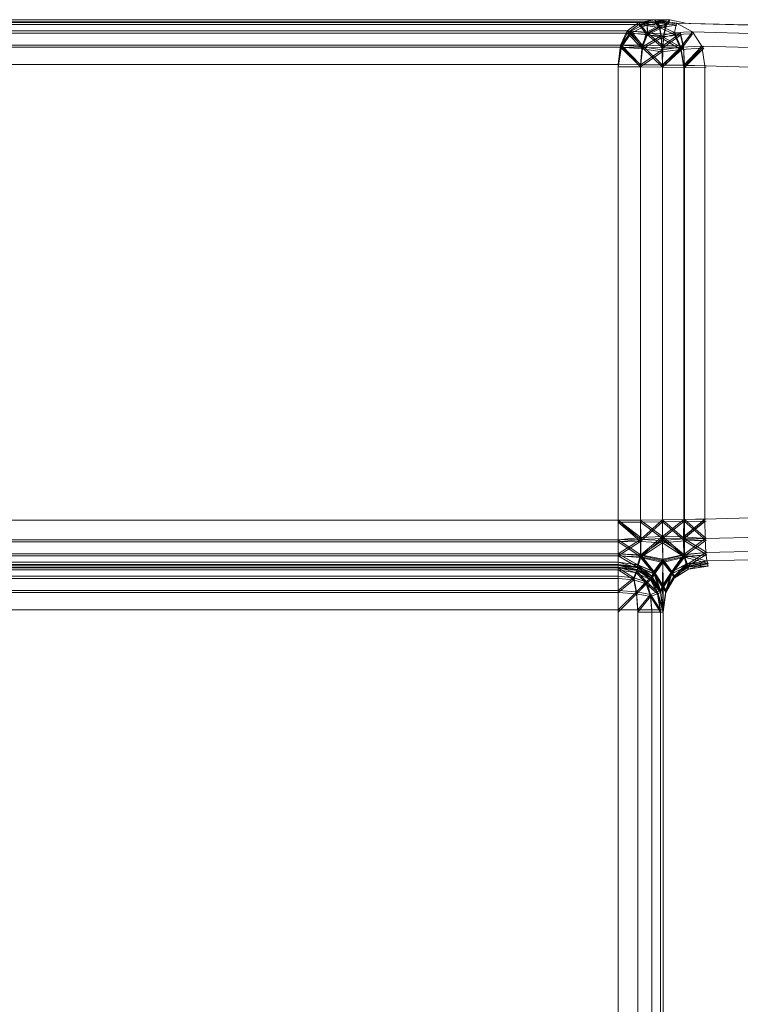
# Model space of a CAD drawing. Header units: millimetres. Extents: x 1 to 3476, y -521 to 159.
# Tile 64 of 130: x 1992 to 2002, y 146 to 159. Entities that reach past the tile are written whole.
import ezdxf

# ---------------------------------------------------------------- set-up
doc = ezdxf.new("R2010")
doc.units = ezdxf.units.MM
doc.layers.add('VG491211CA_dwg', color=8, linetype='Continuous', lineweight=9)

# ---------------------------------------------------------------- blocks, each defined once
blk = doc.blocks.new('VG491211CA_dwg-300031-Zachód')
at = {"color": 18, "lineweight": 9}
for p, q in [((25.42, 158.89), (43.129, 158.889)), ((42.928, 158.89), (25.42, 158.89)), ((25.42, 158.89), (42.929, 158.89)), ((43.129, 158.889), (25.42, 158.89)), ((42.928, 158.863), (25.42, 158.862)), ((25.42, 158.862), (42.929, 158.863)), ((25.42, 158.862), (43.129, 158.861)), ((43.129, 158.862), (25.42, 158.862)), ((42.715, 158.853), (25.42, 158.852)), ((25.42, 158.852), (42.716, 158.853)), ((25.42, 158.852), (42.828, 158.852)), ((42.828, 158.852), (25.42, 158.852)), ((25.42, 158.825), (42.828, 158.824)), ((42.715, 158.825), (25.42, 158.825)), ((25.42, 158.825), (42.716, 158.825)), ((42.828, 158.824), (25.42, 158.825)), ((42.563, 158.74), (42.716, 158.853)), ((42.715, 158.853), (42.563, 158.74)), ((42.563, 158.712), (42.716, 158.825)), ((42.715, 158.825), (42.563, 158.712)), ((42.613, 158.739), (42.828, 158.852)), ((42.828, 158.852), (42.613, 158.739)), ((42.613, 158.712), (42.828, 158.824)), ((42.828, 158.824), (42.613, 158.712)), ((42.928, 158.89), (42.715, 158.853)), ((42.928, 158.863), (42.715, 158.825)), ((42.991, 158.812), (42.715, 158.853)), ((42.715, 158.853), (42.819, 158.724)), ((42.991, 158.784), (42.715, 158.825)), ((42.715, 158.825), (42.819, 158.696)), ((42.716, 158.853), (42.929, 158.89)), ((42.716, 158.825), (42.929, 158.863)), ((42.716, 158.853), (42.82, 158.724)), ((42.716, 158.853), (42.992, 158.812)), ((42.716, 158.825), (42.82, 158.696)), ((42.716, 158.825), (42.992, 158.784)), ((42.991, 158.812), (42.819, 158.724)), ((42.82, 158.724), (42.992, 158.812)), ((42.828, 158.852), (43.129, 158.889)), ((43.129, 158.889), (42.828, 158.852)), ((43.129, 158.862), (42.828, 158.824)), ((42.828, 158.824), (43.129, 158.861)), ((42.828, 158.852), (42.832, 158.717)), ((42.828, 158.852), (43.083, 158.839)), ((43.083, 158.839), (42.828, 158.852)), ((42.828, 158.852), (42.832, 158.717)), ((42.828, 158.824), (42.832, 158.69)), ((42.828, 158.824), (43.083, 158.811)), ((43.083, 158.811), (42.828, 158.824)), ((42.828, 158.824), (42.832, 158.69)), ((42.832, 158.717), (43.083, 158.839)), ((43.083, 158.839), (42.832, 158.717)), ((42.832, 158.69), (43.083, 158.811)), ((43.083, 158.811), (42.832, 158.69)), ((43.222, 158.846), (42.928, 158.89)), ((42.928, 158.89), (42.991, 158.812)), ((43.129, 158.889), (42.928, 158.89)), ((43.222, 158.818), (42.928, 158.863)), ((42.928, 158.863), (42.991, 158.784)), ((43.129, 158.861), (42.928, 158.863)), ((42.929, 158.89), (42.992, 158.812)), ((42.929, 158.89), (43.223, 158.846)), ((42.929, 158.89), (43.129, 158.889)), ((42.929, 158.863), (42.992, 158.784)), ((42.929, 158.863), (43.223, 158.818)), ((42.929, 158.863), (43.129, 158.862)), ((43.222, 158.846), (42.991, 158.812)), ((43.222, 158.818), (42.991, 158.784)), ((43.195, 158.719), (42.991, 158.812)), ((42.991, 158.812), (43.014, 158.675)), ((42.992, 158.812), (43.223, 158.846)), ((42.992, 158.784), (43.223, 158.818)), ((42.992, 158.812), (43.014, 158.675)), ((42.992, 158.812), (43.195, 158.719)), ((43.083, 158.839), (43.051, 158.695)), ((43.083, 158.839), (43.051, 158.695)), ((43.083, 158.811), (43.051, 158.668)), ((43.083, 158.811), (43.051, 158.668)), ((43.129, 158.889), (43.083, 158.839)), ((43.129, 158.889), (43.083, 158.839)), ((43.129, 158.862), (43.083, 158.811)), ((43.129, 158.861), (43.083, 158.811)), ((43.129, 158.889), (43.342, 158.845)), ((43.342, 158.845), (43.129, 158.889)), ((43.222, 158.846), (43.195, 158.719)), ((43.432, 158.728), (43.222, 158.846)), ((111.678, 156.959), (43.222, 158.846)), ((58.092, 158.444), (43.222, 158.846)), ((42.563, 158.74), (25.42, 158.74)), ((25.42, 158.74), (42.613, 158.739)), ((42.613, 158.739), (25.42, 158.74)), ((25.42, 158.74), (42.563, 158.74)), ((42.563, 158.712), (25.42, 158.712)), ((25.42, 158.712), (42.613, 158.712)), ((42.613, 158.712), (25.42, 158.712)), ((25.42, 158.712), (42.563, 158.712)), ((42.472, 158.552), (42.563, 158.74)), ((42.563, 158.74), (42.472, 158.552)), ((42.472, 158.525), (42.563, 158.712)), ((42.563, 158.712), (42.472, 158.525)), ((42.613, 158.739), (42.484, 158.552)), ((42.484, 158.552), (42.613, 158.739)), ((42.613, 158.712), (42.484, 158.524)), ((42.484, 158.524), (42.613, 158.712)), ((42.82, 158.724), (42.563, 158.74)), ((42.563, 158.74), (42.819, 158.724)), ((42.563, 158.74), (42.766, 158.529)), ((42.766, 158.529), (42.563, 158.74)), ((42.82, 158.696), (42.563, 158.712)), ((42.563, 158.712), (42.819, 158.696)), ((42.563, 158.712), (42.766, 158.501)), ((42.766, 158.501), (42.563, 158.712)), ((42.832, 158.717), (42.613, 158.739)), ((42.613, 158.739), (42.832, 158.717)), ((42.763, 158.548), (42.613, 158.739)), ((42.613, 158.739), (42.763, 158.548)), ((42.832, 158.69), (42.613, 158.712)), ((42.613, 158.712), (42.832, 158.69)), ((42.763, 158.521), (42.613, 158.712)), ((42.613, 158.712), (42.763, 158.521)), ((42.763, 158.548), (42.832, 158.717)), ((42.832, 158.717), (42.763, 158.548)), ((42.763, 158.521), (42.832, 158.69)), ((42.832, 158.69), (42.763, 158.521)), ((42.819, 158.724), (42.766, 158.529)), ((42.766, 158.529), (42.82, 158.724)), ((42.819, 158.696), (42.766, 158.501)), ((42.766, 158.501), (42.82, 158.696)), ((42.766, 158.529), (43.014, 158.675)), ((42.766, 158.529), (43.014, 158.675)), ((42.991, 158.784), (42.819, 158.696)), ((42.819, 158.724), (43.014, 158.675)), ((42.819, 158.696), (43.014, 158.648)), ((42.82, 158.696), (42.992, 158.784)), ((43.014, 158.675), (42.82, 158.724)), ((43.014, 158.648), (42.82, 158.696)), ((43.051, 158.695), (42.832, 158.717)), ((42.832, 158.717), (43.051, 158.695)), ((43.039, 158.543), (42.832, 158.717)), ((42.832, 158.717), (43.039, 158.543)), ((43.051, 158.668), (42.832, 158.69)), ((42.832, 158.69), (43.051, 158.668)), ((43.039, 158.516), (42.832, 158.69)), ((42.832, 158.69), (43.039, 158.516)), ((43.195, 158.691), (42.991, 158.784)), ((42.991, 158.784), (43.014, 158.648)), ((42.992, 158.784), (43.014, 158.648)), ((42.992, 158.784), (43.195, 158.691)), ((43.195, 158.719), (43.014, 158.675)), ((43.014, 158.675), (43.195, 158.719)), ((43.195, 158.691), (43.014, 158.648)), ((43.014, 158.648), (43.195, 158.691)), ((43.014, 158.675), (43.027, 158.488)), ((43.28, 158.522), (43.014, 158.675)), ((43.28, 158.522), (43.014, 158.675)), ((43.027, 158.488), (43.014, 158.675)), ((43.273, 158.711), (43.039, 158.543)), ((43.039, 158.543), (43.273, 158.711)), ((43.039, 158.543), (43.051, 158.695)), ((43.051, 158.695), (43.039, 158.543)), ((43.273, 158.684), (43.039, 158.516)), ((43.039, 158.516), (43.273, 158.684)), ((43.039, 158.516), (43.051, 158.668)), ((43.051, 158.668), (43.039, 158.516)), ((43.273, 158.711), (43.051, 158.695)), ((43.051, 158.695), (43.273, 158.711)), ((43.273, 158.684), (43.051, 158.668)), ((43.051, 158.668), (43.273, 158.684)), ((43.195, 158.719), (43.432, 158.728)), ((43.28, 158.522), (43.195, 158.719)), ((43.195, 158.719), (43.28, 158.522)), ((43.195, 158.691), (43.432, 158.701)), ((43.28, 158.494), (43.195, 158.691)), ((43.195, 158.691), (43.28, 158.494)), ((43.273, 158.711), (43.313, 158.541)), ((43.313, 158.541), (43.273, 158.711)), ((43.273, 158.684), (43.313, 158.513)), ((43.313, 158.513), (43.273, 158.684)), ((43.28, 158.522), (43.432, 158.728)), ((43.433, 158.728), (43.28, 158.522)), ((43.28, 158.494), (43.432, 158.701)), ((43.433, 158.701), (43.28, 158.494)), ((111.726, 156.845), (43.432, 158.728)), ((43.432, 158.728), (43.558, 158.538)), ((25.42, 158.552), (42.472, 158.552)), ((42.484, 158.552), (25.42, 158.552)), ((25.42, 158.552), (42.484, 158.552)), ((42.472, 158.552), (25.42, 158.552)), ((42.442, 158.29), (42.472, 158.552)), ((42.484, 158.552), (42.442, 158.29)), ((42.442, 158.29), (42.484, 158.552)), ((42.472, 158.552), (42.442, 158.29)), ((42.472, 158.552), (42.766, 158.529)), ((42.472, 158.552), (42.739, 158.289)), ((42.766, 158.529), (42.472, 158.552)), ((42.739, 158.289), (42.472, 158.552)), ((42.763, 158.548), (42.484, 158.552)), ((42.74, 158.289), (42.484, 158.552)), ((42.484, 158.552), (42.763, 158.548)), ((42.484, 158.552), (42.74, 158.289)), ((42.766, 158.529), (42.739, 158.289)), ((42.739, 158.289), (42.766, 158.529)), ((42.74, 158.289), (42.763, 158.548)), ((42.763, 158.548), (42.74, 158.289)), ((43.039, 158.543), (42.763, 158.548)), ((43.035, 158.285), (42.763, 158.548)), ((42.763, 158.548), (43.039, 158.543)), ((42.763, 158.548), (43.035, 158.285)), ((42.766, 158.501), (43.014, 158.648)), ((42.766, 158.501), (43.014, 158.648)), ((42.766, 158.529), (43.027, 158.488)), ((43.027, 158.488), (42.766, 158.529)), ((43.014, 158.648), (43.027, 158.461)), ((43.28, 158.494), (43.014, 158.648)), ((43.28, 158.494), (43.014, 158.648)), ((43.027, 158.461), (43.014, 158.648)), ((43.035, 158.285), (43.039, 158.543)), ((43.039, 158.543), (43.035, 158.285)), ((43.313, 158.541), (43.035, 158.285)), ((43.035, 158.285), (43.313, 158.541)), ((43.313, 158.541), (43.039, 158.543)), ((43.039, 158.543), (43.313, 158.541)), ((43.28, 158.522), (43.558, 158.538)), ((43.313, 158.541), (43.328, 158.28)), ((43.327, 158.28), (43.313, 158.541)), ((43.318, 158.281), (43.558, 158.538)), ((43.559, 158.538), (43.319, 158.281)), ((43.327, 158.28), (43.586, 158.537)), ((43.586, 158.537), (43.328, 158.28)), ((43.558, 158.538), (111.755, 156.657)), ((43.558, 158.538), (43.6, 158.274)), ((25.42, 158.525), (42.472, 158.525)), ((42.484, 158.524), (25.42, 158.525)), ((25.42, 158.525), (42.484, 158.524)), ((42.472, 158.525), (25.42, 158.525)), ((42.442, 158.262), (42.472, 158.525)), ((42.472, 158.525), (42.442, 158.262)), ((42.484, 158.524), (42.442, 158.262)), ((42.442, 158.262), (42.484, 158.524)), ((42.472, 158.525), (42.766, 158.501)), ((42.472, 158.525), (42.739, 158.261)), ((42.766, 158.501), (42.472, 158.525)), ((42.739, 158.261), (42.472, 158.525)), ((42.763, 158.521), (42.484, 158.524)), ((42.74, 158.261), (42.484, 158.524)), ((42.484, 158.524), (42.763, 158.521)), ((42.484, 158.524), (42.74, 158.261)), ((42.766, 158.501), (42.739, 158.261)), ((42.739, 158.261), (42.766, 158.501)), ((42.739, 158.289), (43.027, 158.488)), ((42.739, 158.289), (43.027, 158.488)), ((42.739, 158.261), (43.027, 158.461)), ((42.739, 158.261), (43.027, 158.461)), ((42.74, 158.261), (42.763, 158.521)), ((42.763, 158.521), (42.74, 158.261)), ((43.039, 158.516), (42.763, 158.521)), ((43.035, 158.258), (42.763, 158.521)), ((42.763, 158.521), (43.039, 158.516)), ((42.763, 158.521), (43.035, 158.258)), ((42.766, 158.501), (43.027, 158.461)), ((43.027, 158.461), (42.766, 158.501)), ((43.027, 158.488), (43.28, 158.522)), ((43.28, 158.522), (43.027, 158.488)), ((43.027, 158.461), (43.28, 158.494)), ((43.28, 158.494), (43.027, 158.461)), ((43.027, 158.488), (43.031, 158.286)), ((43.031, 158.286), (43.027, 158.488)), ((43.027, 158.461), (43.031, 158.258)), ((43.031, 158.258), (43.027, 158.461)), ((43.031, 158.286), (43.28, 158.522)), ((43.28, 158.522), (43.031, 158.286)), ((43.031, 158.258), (43.28, 158.494)), ((43.28, 158.494), (43.031, 158.258)), ((43.035, 158.258), (43.039, 158.516)), ((43.039, 158.516), (43.035, 158.258)), ((43.313, 158.513), (43.035, 158.258)), ((43.035, 158.258), (43.313, 158.513)), ((43.313, 158.513), (43.039, 158.516)), ((43.039, 158.516), (43.313, 158.513)), ((43.318, 158.281), (43.28, 158.522)), ((43.28, 158.522), (43.319, 158.281)), ((43.28, 158.494), (43.558, 158.51)), ((43.318, 158.253), (43.28, 158.494)), ((43.28, 158.494), (43.319, 158.253)), ((43.313, 158.513), (43.328, 158.253)), ((43.327, 158.253), (43.313, 158.513)), ((43.318, 158.253), (43.558, 158.51)), ((43.559, 158.51), (43.319, 158.253)), ((43.327, 158.253), (43.586, 158.509)), ((43.586, 158.509), (43.328, 158.253)), ((25.42, 158.29), (42.442, 158.29)), ((42.442, 158.29), (42.442, 152.204)), ((42.739, 158.289), (42.442, 158.29)), ((42.442, 158.29), (42.74, 158.289)), ((42.74, 158.289), (42.442, 158.29)), ((42.442, 158.29), (42.739, 158.289)), ((42.739, 158.261), (42.442, 158.262)), ((42.442, 158.262), (42.74, 158.261)), ((42.74, 158.261), (42.442, 158.262)), ((42.442, 158.262), (42.739, 158.261)), ((42.739, 158.289), (42.739, 152.205)), ((43.031, 158.286), (42.739, 158.289)), ((42.739, 152.205), (42.739, 158.289)), ((42.739, 158.289), (43.031, 158.286)), ((42.74, 152.205), (42.74, 158.289)), ((42.74, 158.289), (43.035, 158.285)), ((42.74, 158.289), (42.74, 152.205)), ((43.035, 158.285), (42.74, 158.289)), ((43.318, 158.281), (43.031, 158.286)), ((43.031, 158.286), (43.031, 152.207)), ((43.031, 152.207), (43.031, 158.286)), ((43.031, 158.286), (43.319, 158.281)), ((43.035, 152.208), (43.035, 158.285)), ((43.035, 158.285), (43.328, 158.28)), ((43.327, 158.28), (43.035, 158.285)), ((43.035, 158.285), (43.035, 152.208)), ((43.318, 152.212), (43.318, 158.281)), ((43.6, 158.274), (43.318, 158.281)), ((43.319, 158.281), (43.319, 152.212)), ((43.319, 158.281), (43.601, 158.274)), ((43.327, 152.213), (43.327, 158.28)), ((43.617, 158.273), (43.327, 158.28)), ((43.328, 158.28), (43.328, 152.213)), ((43.328, 158.28), (43.617, 158.273)), ((43.6, 158.274), (111.765, 156.394)), ((43.6, 152.219), (43.6, 158.274)), ((42.739, 158.261), (42.739, 152.177)), ((43.031, 158.258), (42.739, 158.261)), ((42.739, 152.177), (42.739, 158.261)), ((42.739, 158.261), (43.031, 158.258)), ((42.74, 152.177), (42.74, 158.261)), ((42.74, 158.261), (43.035, 158.258)), ((42.74, 158.261), (42.74, 152.177)), ((43.035, 158.258), (42.74, 158.261)), ((43.318, 158.253), (43.031, 158.258)), ((43.031, 158.258), (43.031, 152.18)), ((43.031, 152.18), (43.031, 158.258)), ((43.031, 158.258), (43.319, 158.253)), ((43.035, 152.18), (43.035, 158.258)), ((43.035, 158.258), (43.328, 158.253)), ((43.327, 158.253), (43.035, 158.258)), ((43.035, 158.258), (43.035, 152.18)), ((43.318, 152.185), (43.318, 158.253)), ((43.6, 158.246), (43.318, 158.253)), ((43.319, 158.253), (43.319, 152.185)), ((43.319, 158.253), (43.601, 158.246)), ((43.327, 152.185), (43.327, 158.253)), ((43.617, 158.246), (43.327, 158.253)), ((43.328, 158.253), (43.328, 152.185)), ((43.328, 158.253), (43.617, 158.246)), ((111.765, 154.099), (43.6, 152.219)), ((111.755, 153.836), (43.603, 151.957)), ((43.61, 151.77), (111.726, 153.648)), ((43.623, 151.658), (111.678, 153.535)), ((43.031, 152.207), (43.318, 152.212)), ((43.319, 152.212), (43.031, 152.207)), ((43.318, 152.212), (43.033, 151.986)), ((43.319, 152.212), (43.033, 151.985)), ((43.328, 152.213), (43.035, 152.208)), ((43.035, 152.208), (43.327, 152.213)), ((43.6, 152.219), (43.315, 151.98)), ((43.315, 151.98), (43.318, 152.212)), ((43.601, 152.219), (43.316, 151.98)), ((43.319, 152.212), (43.316, 151.98)), ((43.318, 152.212), (43.6, 152.219)), ((43.601, 152.219), (43.319, 152.212)), ((43.328, 152.213), (43.325, 151.953)), ((43.325, 151.953), (43.327, 152.213)), ((43.327, 152.213), (43.617, 152.22)), ((43.618, 151.957), (43.327, 152.213)), ((43.617, 152.22), (43.328, 152.213)), ((43.328, 152.213), (43.618, 151.957)), ((43.6, 152.219), (43.603, 151.957)), ((42.442, 152.204), (25.42, 152.204)), ((42.442, 152.204), (42.739, 152.205)), ((42.74, 152.205), (42.442, 152.204)), ((42.442, 152.204), (42.74, 152.205)), ((42.739, 152.205), (42.442, 152.204)), ((42.442, 151.941), (42.442, 152.204)), ((42.442, 152.204), (42.442, 151.941)), ((42.442, 151.941), (42.442, 152.204)), ((42.442, 152.204), (42.442, 151.941)), ((42.442, 152.204), (42.742, 151.974)), ((42.442, 152.204), (42.737, 151.946)), ((42.442, 152.204), (42.737, 151.946)), ((42.442, 152.204), (42.742, 151.973)), ((42.442, 152.176), (42.739, 152.177)), ((42.74, 152.177), (42.442, 152.176)), ((42.442, 152.176), (42.74, 152.177)), ((42.739, 152.177), (42.442, 152.176)), ((42.442, 151.913), (42.442, 152.176)), ((42.442, 152.176), (42.442, 151.913)), ((42.442, 151.913), (42.442, 152.176)), ((42.442, 152.176), (42.442, 151.913)), ((42.442, 152.176), (42.742, 151.946)), ((42.442, 152.176), (42.737, 151.918)), ((42.442, 152.176), (42.737, 151.918)), ((42.442, 152.176), (42.742, 151.946)), ((42.737, 151.946), (43.035, 152.208)), ((43.035, 152.208), (42.737, 151.946)), ((42.737, 151.946), (42.74, 152.205)), ((42.74, 152.205), (42.737, 151.946)), ((42.737, 151.918), (43.035, 152.18)), ((43.035, 152.18), (42.737, 151.918)), ((42.737, 151.918), (42.74, 152.177)), ((42.74, 152.177), (42.737, 151.918)), ((42.739, 152.205), (43.031, 152.207)), ((43.031, 152.207), (42.739, 152.205)), ((42.739, 152.205), (43.033, 151.986)), ((42.739, 152.205), (42.742, 151.974)), ((42.742, 151.973), (42.739, 152.205)), ((42.739, 152.205), (43.033, 151.985)), ((42.739, 152.177), (43.031, 152.18)), ((43.031, 152.18), (42.739, 152.177)), ((42.739, 152.177), (43.033, 151.958)), ((42.739, 152.177), (42.742, 151.946)), ((42.742, 151.946), (42.739, 152.177)), ((42.739, 152.177), (43.033, 151.957)), ((43.035, 152.208), (42.74, 152.205)), ((42.74, 152.205), (43.035, 152.208)), ((43.035, 152.18), (42.74, 152.177)), ((42.74, 152.177), (43.035, 152.18)), ((43.031, 152.207), (43.033, 151.986)), ((43.033, 151.985), (43.031, 152.207)), ((43.031, 152.18), (43.318, 152.185)), ((43.319, 152.185), (43.031, 152.18)), ((43.031, 152.18), (43.033, 151.958)), ((43.033, 151.957), (43.031, 152.18)), ((43.318, 152.185), (43.033, 151.958)), ((43.319, 152.185), (43.033, 151.957)), ((43.035, 151.93), (43.035, 152.208)), ((43.035, 152.208), (43.325, 151.953)), ((43.035, 152.208), (43.035, 151.93)), ((43.325, 151.953), (43.035, 152.208)), ((43.328, 152.185), (43.035, 152.18)), ((43.035, 152.18), (43.327, 152.185)), ((43.035, 151.902), (43.035, 152.18)), ((43.035, 152.18), (43.325, 151.926)), ((43.035, 152.18), (43.035, 151.902)), ((43.325, 151.926), (43.035, 152.18)), ((43.6, 152.192), (43.315, 151.953)), ((43.315, 151.953), (43.318, 152.185)), ((43.601, 152.192), (43.316, 151.953)), ((43.319, 152.185), (43.316, 151.953)), ((43.318, 152.185), (43.6, 152.192)), ((43.601, 152.192), (43.319, 152.185)), ((43.328, 152.185), (43.325, 151.926)), ((43.325, 151.926), (43.327, 152.185)), ((43.327, 152.185), (43.617, 152.192)), ((43.618, 151.93), (43.327, 152.185)), ((43.617, 152.192), (43.328, 152.185)), ((43.328, 152.185), (43.618, 151.93)), ((42.742, 151.974), (42.442, 151.941)), ((42.442, 151.941), (42.742, 151.973)), ((43.033, 151.986), (42.742, 151.974)), ((42.742, 151.973), (43.033, 151.985)), ((42.742, 151.974), (42.745, 151.739)), ((42.745, 151.739), (42.742, 151.973)), ((43.033, 151.958), (42.742, 151.946)), ((42.742, 151.946), (43.033, 151.957)), ((43.033, 151.986), (42.745, 151.739)), ((42.745, 151.739), (43.033, 151.985)), ((43.033, 151.958), (42.745, 151.712)), ((42.745, 151.712), (43.033, 151.957)), ((43.033, 151.986), (43.036, 151.682)), ((43.316, 151.746), (43.033, 151.986)), ((43.315, 151.98), (43.033, 151.986)), ((43.036, 151.682), (43.033, 151.985)), ((43.033, 151.985), (43.316, 151.746)), ((43.033, 151.985), (43.316, 151.98)), ((43.033, 151.958), (43.036, 151.655)), ((43.316, 151.718), (43.033, 151.958)), ((43.315, 151.953), (43.033, 151.958)), ((43.036, 151.655), (43.033, 151.957)), ((43.033, 151.957), (43.316, 151.718)), ((43.033, 151.957), (43.316, 151.953)), ((43.035, 151.93), (43.325, 151.953)), ((43.325, 151.953), (43.035, 151.93)), ((43.316, 151.746), (43.315, 151.98)), ((43.603, 151.957), (43.315, 151.98)), ((43.316, 151.718), (43.315, 151.953)), ((43.603, 151.929), (43.315, 151.953)), ((43.316, 151.98), (43.316, 151.746)), ((43.316, 151.98), (43.603, 151.957)), ((43.603, 151.957), (43.316, 151.746)), ((43.603, 151.957), (43.316, 151.746)), ((43.316, 151.953), (43.316, 151.718)), ((43.316, 151.953), (43.603, 151.929)), ((43.325, 151.953), (43.618, 151.957)), ((43.618, 151.957), (43.325, 151.953)), ((43.325, 151.953), (43.326, 151.739)), ((43.325, 151.953), (43.623, 151.77)), ((43.326, 151.739), (43.325, 151.953)), ((43.623, 151.77), (43.325, 151.953)), ((43.603, 151.957), (43.61, 151.77)), ((42.442, 151.941), (25.42, 151.941)), ((25.42, 151.941), (42.442, 151.941)), ((42.442, 151.941), (25.42, 151.941)), ((25.42, 151.941), (42.442, 151.941)), ((42.442, 151.913), (25.42, 151.913)), ((25.42, 151.913), (42.442, 151.913)), ((42.442, 151.913), (25.42, 151.913)), ((25.42, 151.913), (42.442, 151.913)), ((42.442, 151.754), (42.737, 151.946)), ((42.442, 151.941), (42.737, 151.946)), ((42.737, 151.946), (42.442, 151.754)), ((42.737, 151.946), (42.442, 151.941)), ((42.742, 151.946), (42.442, 151.913)), ((42.442, 151.913), (42.742, 151.946)), ((42.442, 151.754), (42.442, 151.941)), ((42.442, 151.941), (42.442, 151.754)), ((42.442, 151.754), (42.442, 151.941)), ((42.442, 151.941), (42.442, 151.754)), ((42.442, 151.941), (42.745, 151.739)), ((42.442, 151.941), (42.745, 151.739)), ((42.442, 151.726), (42.737, 151.918)), ((42.442, 151.913), (42.737, 151.918)), ((42.737, 151.918), (42.442, 151.726)), ((42.737, 151.918), (42.442, 151.913)), ((42.442, 151.726), (42.442, 151.913)), ((42.442, 151.913), (42.442, 151.726)), ((42.442, 151.726), (42.442, 151.913)), ((42.442, 151.913), (42.442, 151.726)), ((42.442, 151.913), (42.745, 151.712)), ((42.442, 151.913), (42.745, 151.712)), ((42.737, 151.946), (43.035, 151.93)), ((42.737, 151.732), (42.737, 151.946)), ((42.737, 151.946), (42.737, 151.732)), ((43.035, 151.93), (42.737, 151.946)), ((42.737, 151.732), (43.035, 151.93)), ((43.035, 151.93), (42.737, 151.732)), ((42.737, 151.918), (43.035, 151.902)), ((42.737, 151.705), (42.737, 151.918)), ((42.737, 151.918), (42.737, 151.705)), ((43.035, 151.902), (42.737, 151.918)), ((42.737, 151.705), (43.035, 151.902)), ((43.035, 151.902), (42.737, 151.705)), ((42.742, 151.946), (42.745, 151.712)), ((42.745, 151.712), (42.742, 151.946)), ((43.039, 151.667), (43.035, 151.93)), ((43.035, 151.93), (43.326, 151.739)), ((43.035, 151.93), (43.039, 151.667)), ((43.326, 151.739), (43.035, 151.93)), ((43.035, 151.902), (43.325, 151.926)), ((43.325, 151.926), (43.035, 151.902)), ((43.039, 151.639), (43.035, 151.902)), ((43.035, 151.902), (43.326, 151.711)), ((43.035, 151.902), (43.039, 151.639)), ((43.326, 151.711), (43.035, 151.902)), ((43.603, 151.929), (43.316, 151.718)), ((43.603, 151.929), (43.316, 151.718)), ((43.325, 151.926), (43.618, 151.93)), ((43.618, 151.93), (43.325, 151.926)), ((43.325, 151.926), (43.326, 151.711)), ((43.325, 151.926), (43.623, 151.742)), ((43.326, 151.711), (43.325, 151.926)), ((43.623, 151.742), (43.325, 151.926)), ((25.42, 151.754), (42.442, 151.754)), ((42.442, 151.754), (25.42, 151.754)), ((25.42, 151.754), (42.442, 151.754)), ((42.442, 151.754), (25.42, 151.754)), ((25.42, 151.726), (42.442, 151.726)), ((42.442, 151.726), (25.42, 151.726)), ((25.42, 151.726), (42.442, 151.726)), ((42.442, 151.726), (25.42, 151.726)), ((42.442, 151.641), (42.442, 151.754)), ((42.442, 151.641), (42.442, 151.754)), ((42.442, 151.754), (42.442, 151.641)), ((42.442, 151.754), (42.442, 151.641)), ((42.442, 151.754), (42.745, 151.739)), ((42.737, 151.732), (42.442, 151.754)), ((42.442, 151.754), (42.737, 151.732)), ((42.745, 151.739), (42.442, 151.754)), ((42.442, 151.754), (42.702, 151.609)), ((42.442, 151.754), (42.7, 151.605)), ((42.7, 151.605), (42.442, 151.754)), ((42.702, 151.609), (42.442, 151.754)), ((42.442, 151.613), (42.442, 151.726)), ((42.442, 151.613), (42.442, 151.726)), ((42.442, 151.726), (42.442, 151.613)), ((42.442, 151.726), (42.442, 151.613)), ((42.442, 151.726), (42.745, 151.712)), ((42.737, 151.705), (42.442, 151.726)), ((42.442, 151.726), (42.737, 151.705)), ((42.745, 151.712), (42.442, 151.726)), ((42.442, 151.726), (42.702, 151.581)), ((42.442, 151.726), (42.7, 151.577)), ((42.7, 151.577), (42.442, 151.726)), ((42.702, 151.581), (42.442, 151.726)), ((42.737, 151.732), (42.7, 151.605)), ((42.7, 151.605), (42.737, 151.732)), ((42.737, 151.705), (42.7, 151.577)), ((42.7, 151.577), (42.737, 151.705)), ((42.745, 151.739), (42.702, 151.609)), ((42.702, 151.609), (42.745, 151.739)), ((42.745, 151.712), (42.702, 151.581)), ((42.702, 151.581), (42.745, 151.712)), ((43.039, 151.667), (42.737, 151.732)), ((42.737, 151.732), (43.039, 151.667)), ((42.737, 151.732), (42.925, 151.509)), ((42.925, 151.509), (42.737, 151.732)), ((43.039, 151.639), (42.737, 151.705)), ((42.737, 151.705), (43.039, 151.639)), ((42.737, 151.705), (42.925, 151.482)), ((42.925, 151.482), (42.737, 151.705)), ((42.745, 151.739), (43.036, 151.682)), ((43.036, 151.682), (42.745, 151.739)), ((42.745, 151.739), (42.919, 151.518)), ((42.919, 151.518), (42.745, 151.739)), ((42.745, 151.712), (43.036, 151.655)), ((43.036, 151.655), (42.745, 151.712)), ((42.745, 151.712), (42.919, 151.49)), ((42.919, 151.49), (42.745, 151.712)), ((43.036, 151.682), (43.316, 151.746)), ((43.316, 151.746), (43.036, 151.682)), ((43.036, 151.655), (43.316, 151.718)), ((43.316, 151.718), (43.036, 151.655)), ((43.326, 151.739), (43.039, 151.667)), ((43.039, 151.667), (43.326, 151.739)), ((43.326, 151.711), (43.039, 151.639)), ((43.039, 151.639), (43.326, 151.711)), ((43.326, 151.739), (43.158, 151.513)), ((43.158, 151.513), (43.326, 151.739)), ((43.326, 151.711), (43.158, 151.486)), ((43.158, 151.486), (43.326, 151.711)), ((43.159, 151.519), (43.316, 151.746)), ((43.316, 151.746), (43.159, 151.519)), ((43.159, 151.491), (43.316, 151.718)), ((43.316, 151.718), (43.159, 151.491)), ((43.316, 151.746), (43.61, 151.77)), ((43.611, 151.77), (43.316, 151.746)), ((43.368, 151.616), (43.316, 151.746)), ((43.316, 151.746), (43.368, 151.617)), ((43.316, 151.718), (43.61, 151.742)), ((43.611, 151.742), (43.316, 151.718)), ((43.368, 151.589), (43.316, 151.718)), ((43.316, 151.718), (43.368, 151.589)), ((43.623, 151.77), (43.326, 151.739)), ((43.326, 151.739), (43.623, 151.77)), ((43.623, 151.742), (43.326, 151.711)), ((43.326, 151.711), (43.623, 151.742)), ((43.326, 151.739), (43.352, 151.618)), ((43.63, 151.657), (43.326, 151.739)), ((43.352, 151.618), (43.326, 151.739)), ((43.63, 151.657), (43.326, 151.739)), ((43.326, 151.711), (43.352, 151.59)), ((43.63, 151.629), (43.326, 151.711)), ((43.352, 151.59), (43.326, 151.711)), ((43.63, 151.629), (43.326, 151.711)), ((43.368, 151.616), (43.61, 151.77)), ((43.611, 151.77), (43.368, 151.617)), ((43.368, 151.589), (43.61, 151.742)), ((43.611, 151.742), (43.368, 151.589)), ((43.61, 151.77), (43.623, 151.658)), ((25.42, 151.641), (42.442, 151.641)), ((25.42, 151.641), (42.442, 151.641)), ((42.442, 151.641), (25.42, 151.641)), ((42.442, 151.641), (25.42, 151.641)), ((25.42, 151.613), (42.442, 151.613)), ((25.42, 151.613), (42.442, 151.613)), ((42.442, 151.613), (25.42, 151.613)), ((42.442, 151.613), (25.42, 151.613)), ((25.42, 151.604), (42.442, 151.604)), ((25.42, 151.604), (42.442, 151.604)), ((42.442, 151.604), (25.42, 151.604)), ((42.442, 151.604), (25.42, 151.604)), ((25.42, 151.604), (42.441, 151.604)), ((42.442, 151.604), (25.42, 151.604)), ((25.42, 151.576), (42.442, 151.576)), ((25.42, 151.576), (42.442, 151.576)), ((42.442, 151.576), (25.42, 151.576)), ((42.442, 151.576), (25.42, 151.576)), ((25.42, 151.576), (42.441, 151.576)), ((42.442, 151.576), (25.42, 151.576)), ((25.42, 151.566), (42.441, 151.566)), ((42.442, 151.566), (25.42, 151.566)), ((42.704, 151.566), (42.441, 151.604)), ((42.441, 151.604), (42.441, 151.566)), ((42.441, 151.604), (42.685, 151.529)), ((42.704, 151.538), (42.441, 151.576)), ((42.441, 151.576), (42.441, 151.538)), ((42.441, 151.576), (42.685, 151.501)), ((42.441, 151.566), (42.441, 151.454)), ((42.441, 151.566), (42.648, 151.435)), ((42.441, 151.566), (42.685, 151.529)), ((42.442, 151.604), (42.442, 151.641)), ((42.442, 151.604), (42.442, 151.641)), ((42.442, 151.641), (42.442, 151.604)), ((42.442, 151.641), (42.442, 151.604)), ((42.442, 151.641), (42.702, 151.609)), ((42.442, 151.641), (42.704, 151.566)), ((42.442, 151.641), (42.7, 151.605)), ((42.442, 151.641), (42.704, 151.566)), ((42.7, 151.605), (42.442, 151.641)), ((42.704, 151.566), (42.442, 151.641)), ((42.702, 151.609), (42.442, 151.641)), ((42.704, 151.566), (42.442, 151.641)), ((42.442, 151.576), (42.442, 151.613)), ((42.442, 151.576), (42.442, 151.613)), ((42.442, 151.613), (42.442, 151.576)), ((42.442, 151.613), (42.442, 151.576)), ((42.442, 151.613), (42.702, 151.581)), ((42.442, 151.613), (42.704, 151.538)), ((42.442, 151.613), (42.7, 151.577)), ((42.442, 151.613), (42.704, 151.538)), ((42.7, 151.577), (42.442, 151.613)), ((42.704, 151.538), (42.442, 151.613)), ((42.702, 151.581), (42.442, 151.613)), ((42.704, 151.538), (42.442, 151.613)), ((42.704, 151.566), (42.442, 151.604)), ((42.442, 151.604), (42.704, 151.566)), ((42.704, 151.566), (42.442, 151.604)), ((42.442, 151.604), (42.704, 151.566)), ((42.442, 151.604), (42.704, 151.566)), ((42.442, 151.566), (42.442, 151.604)), ((42.442, 151.604), (42.685, 151.529)), ((42.704, 151.538), (42.442, 151.576)), ((42.442, 151.576), (42.704, 151.538)), ((42.704, 151.538), (42.442, 151.576)), ((42.442, 151.576), (42.704, 151.538)), ((42.442, 151.576), (42.704, 151.538)), ((42.442, 151.538), (42.442, 151.576)), ((42.442, 151.576), (42.685, 151.501)), ((42.442, 151.454), (42.442, 151.566)), ((42.685, 151.529), (42.442, 151.566)), ((42.442, 151.566), (42.648, 151.435)), ((42.685, 151.529), (42.704, 151.566)), ((42.704, 151.566), (42.685, 151.529)), ((42.7, 151.605), (42.925, 151.509)), ((42.7, 151.605), (42.892, 151.454)), ((42.7, 151.605), (42.704, 151.566)), ((42.925, 151.509), (42.7, 151.605)), ((42.892, 151.454), (42.7, 151.605)), ((42.704, 151.566), (42.7, 151.605)), ((42.7, 151.577), (42.925, 151.482)), ((42.7, 151.577), (42.892, 151.426)), ((42.7, 151.577), (42.704, 151.538)), ((42.925, 151.482), (42.7, 151.577)), ((42.892, 151.426), (42.7, 151.577)), ((42.704, 151.538), (42.7, 151.577)), ((42.702, 151.609), (42.919, 151.518)), ((42.702, 151.609), (42.892, 151.454)), ((42.702, 151.609), (42.704, 151.566)), ((42.919, 151.518), (42.702, 151.609)), ((42.892, 151.454), (42.702, 151.609)), ((42.704, 151.566), (42.702, 151.609)), ((42.702, 151.581), (42.919, 151.49)), ((42.702, 151.581), (42.892, 151.426)), ((42.702, 151.581), (42.704, 151.538)), ((42.919, 151.49), (42.702, 151.581)), ((42.892, 151.426), (42.702, 151.581)), ((42.704, 151.538), (42.702, 151.581)), ((42.892, 151.454), (42.704, 151.566)), ((42.704, 151.566), (42.892, 151.454)), ((42.892, 151.454), (42.704, 151.566)), ((42.704, 151.566), (42.892, 151.454)), ((42.891, 151.454), (42.704, 151.566)), ((42.704, 151.566), (42.892, 151.454)), ((42.704, 151.566), (42.873, 151.435)), ((42.704, 151.566), (42.873, 151.435)), ((43.036, 151.682), (42.919, 151.518)), ((42.919, 151.518), (43.036, 151.682)), ((43.036, 151.655), (42.919, 151.49)), ((42.919, 151.49), (43.036, 151.655)), ((42.925, 151.509), (43.039, 151.667)), ((43.039, 151.667), (42.925, 151.509)), ((42.925, 151.482), (43.039, 151.639)), ((43.039, 151.639), (42.925, 151.482)), ((43.035, 151.33), (43.036, 151.682)), ((43.035, 151.33), (43.036, 151.682)), ((43.035, 151.302), (43.036, 151.655)), ((43.035, 151.302), (43.036, 151.655)), ((43.159, 151.519), (43.036, 151.682)), ((43.036, 151.682), (43.159, 151.519)), ((43.159, 151.491), (43.036, 151.655)), ((43.036, 151.655), (43.159, 151.491)), ((43.039, 151.667), (43.158, 151.513)), ((43.042, 151.327), (43.039, 151.667)), ((43.042, 151.327), (43.039, 151.667)), ((43.158, 151.513), (43.039, 151.667)), ((43.039, 151.639), (43.158, 151.486)), ((43.042, 151.3), (43.039, 151.639)), ((43.042, 151.3), (43.039, 151.639)), ((43.158, 151.486), (43.039, 151.639)), ((43.352, 151.618), (43.158, 151.513)), ((43.158, 151.513), (43.352, 151.618)), ((43.352, 151.59), (43.158, 151.486)), ((43.158, 151.486), (43.352, 151.59)), ((43.368, 151.617), (43.159, 151.519)), ((43.159, 151.519), (43.368, 151.616)), ((43.159, 151.491), (43.368, 151.589)), ((43.368, 151.589), (43.159, 151.491)), ((43.352, 151.618), (43.191, 151.457)), ((43.191, 151.457), (43.352, 151.618)), ((43.368, 151.617), (43.191, 151.458)), ((43.191, 151.458), (43.368, 151.616)), ((43.352, 151.59), (43.191, 151.43)), ((43.191, 151.43), (43.352, 151.59)), ((43.191, 151.431), (43.368, 151.589)), ((43.368, 151.589), (43.191, 151.431)), ((43.379, 151.576), (43.191, 151.458)), ((43.191, 151.457), (43.379, 151.576)), ((43.191, 151.458), (43.379, 151.576)), ((43.379, 151.576), (43.191, 151.457)), ((43.191, 151.457), (43.379, 151.575)), ((43.379, 151.575), (43.191, 151.457)), ((43.63, 151.657), (43.352, 151.618)), ((43.352, 151.618), (43.63, 151.657)), ((43.63, 151.629), (43.352, 151.59)), ((43.352, 151.59), (43.63, 151.629)), ((43.641, 151.619), (43.352, 151.618)), ((43.641, 151.619), (43.352, 151.618)), ((43.352, 151.618), (43.379, 151.575)), ((43.379, 151.575), (43.352, 151.618)), ((43.641, 151.591), (43.352, 151.59)), ((43.641, 151.591), (43.352, 151.59)), ((43.352, 151.59), (43.379, 151.547)), ((43.379, 151.547), (43.352, 151.59)), ((43.368, 151.616), (43.623, 151.658)), ((43.623, 151.658), (43.368, 151.617)), ((43.623, 151.631), (43.368, 151.589)), ((43.368, 151.589), (43.623, 151.63)), ((43.368, 151.617), (43.379, 151.576)), ((43.379, 151.576), (43.368, 151.616)), ((43.379, 151.549), (43.368, 151.589)), ((43.368, 151.589), (43.379, 151.549)), ((43.379, 151.576), (43.623, 151.658)), ((43.623, 151.658), (43.379, 151.576)), ((43.623, 151.631), (43.379, 151.549)), ((43.379, 151.549), (43.623, 151.63)), ((43.641, 151.622), (43.379, 151.576)), ((43.379, 151.575), (43.641, 151.622)), ((43.379, 151.576), (43.641, 151.622)), ((43.641, 151.622), (43.379, 151.575)), ((43.379, 151.575), (43.641, 151.619)), ((43.641, 151.619), (43.379, 151.575)), ((43.641, 151.594), (43.379, 151.549)), ((43.379, 151.547), (43.641, 151.594)), ((43.379, 151.549), (43.641, 151.594)), ((43.641, 151.594), (43.379, 151.547)), ((43.379, 151.547), (43.641, 151.591)), ((43.641, 151.591), (43.379, 151.547)), ((43.641, 151.619), (43.63, 151.657)), ((43.641, 151.591), (43.63, 151.629)), ((43.641, 151.619), (43.641, 151.622)), ((43.641, 151.622), (43.641, 151.619)), ((43.641, 151.591), (43.641, 151.594)), ((43.641, 151.594), (43.641, 151.591)), ((25.42, 151.538), (42.441, 151.538)), ((42.442, 151.538), (25.42, 151.538)), ((42.442, 151.454), (25.42, 151.454)), ((25.42, 151.454), (42.441, 151.454)), ((42.442, 151.426), (25.42, 151.426)), ((25.42, 151.426), (42.441, 151.426)), ((42.441, 151.538), (42.441, 151.426)), ((42.441, 151.538), (42.648, 151.407)), ((42.441, 151.538), (42.685, 151.501)), ((42.441, 151.454), (42.441, 151.266)), ((42.441, 151.454), (42.648, 151.435)), ((42.441, 151.266), (42.648, 151.435)), ((42.441, 151.426), (42.441, 151.238)), ((42.441, 151.426), (42.648, 151.407)), ((42.442, 151.426), (42.442, 151.538)), ((42.685, 151.501), (42.442, 151.538)), ((42.442, 151.538), (42.648, 151.407)), ((42.442, 151.266), (42.442, 151.454)), ((42.648, 151.435), (42.442, 151.454)), ((42.442, 151.266), (42.648, 151.435)), ((42.442, 151.238), (42.442, 151.426)), ((42.648, 151.407), (42.442, 151.426)), ((42.648, 151.435), (42.685, 151.529)), ((42.685, 151.529), (42.648, 151.435)), ((42.648, 151.407), (42.685, 151.501)), ((42.685, 151.501), (42.648, 151.407)), ((42.817, 151.379), (42.648, 151.435)), ((42.648, 151.435), (42.685, 151.247)), ((42.685, 151.247), (42.648, 151.435)), ((42.648, 151.435), (42.816, 151.379)), ((42.685, 151.501), (42.704, 151.538)), ((42.704, 151.538), (42.685, 151.501)), ((42.685, 151.529), (42.816, 151.379)), ((42.685, 151.529), (42.873, 151.435)), ((42.873, 151.435), (42.685, 151.529)), ((42.685, 151.529), (42.817, 151.379)), ((42.685, 151.501), (42.816, 151.351)), ((42.685, 151.501), (42.873, 151.407)), ((42.873, 151.407), (42.685, 151.501)), ((42.685, 151.501), (42.817, 151.351)), ((42.892, 151.426), (42.704, 151.538)), ((42.704, 151.538), (42.892, 151.426)), ((42.892, 151.426), (42.704, 151.538)), ((42.704, 151.538), (42.892, 151.426)), ((42.891, 151.426), (42.704, 151.538)), ((42.704, 151.538), (42.892, 151.426)), ((42.704, 151.538), (42.873, 151.407)), ((42.704, 151.538), (42.873, 151.407)), ((42.816, 151.379), (42.873, 151.435)), ((42.873, 151.435), (42.817, 151.379)), ((42.892, 151.454), (42.873, 151.435)), ((42.873, 151.435), (42.891, 151.454)), ((42.967, 151.247), (42.873, 151.435)), ((43.004, 151.266), (42.873, 151.435)), ((42.873, 151.435), (42.966, 151.247)), ((43.004, 151.266), (42.873, 151.435)), ((42.892, 151.426), (42.873, 151.407)), ((42.873, 151.407), (42.891, 151.426)), ((43.004, 151.266), (42.891, 151.454)), ((43.004, 151.238), (42.891, 151.426)), ((42.919, 151.518), (42.892, 151.454)), ((42.892, 151.454), (42.919, 151.518)), ((42.892, 151.454), (42.925, 151.509)), ((42.925, 151.509), (42.892, 151.454)), ((42.919, 151.49), (42.892, 151.426)), ((42.892, 151.426), (42.919, 151.49)), ((42.892, 151.426), (42.925, 151.482)), ((42.925, 151.482), (42.892, 151.426)), ((42.892, 151.454), (43.004, 151.266)), ((43.004, 151.266), (42.892, 151.454)), ((42.892, 151.454), (43.004, 151.266)), ((43.004, 151.266), (42.892, 151.454)), ((42.892, 151.454), (43.004, 151.266)), ((42.892, 151.426), (43.004, 151.238)), ((43.004, 151.238), (42.892, 151.426)), ((42.892, 151.426), (43.004, 151.238)), ((43.004, 151.238), (42.892, 151.426)), ((42.892, 151.426), (43.004, 151.238)), ((42.919, 151.518), (43.035, 151.33)), ((43.004, 151.266), (42.919, 151.518)), ((43.035, 151.33), (42.919, 151.518)), ((43.004, 151.266), (42.919, 151.518)), ((42.919, 151.49), (43.035, 151.302)), ((43.004, 151.238), (42.919, 151.49)), ((43.035, 151.302), (42.919, 151.49)), ((43.004, 151.238), (42.919, 151.49)), ((43.042, 151.327), (42.925, 151.509)), ((43.004, 151.266), (42.925, 151.509)), ((42.925, 151.509), (43.042, 151.327)), ((43.004, 151.266), (42.925, 151.509)), ((43.042, 151.3), (42.925, 151.482)), ((43.004, 151.238), (42.925, 151.482)), ((42.925, 151.482), (43.042, 151.3)), ((43.004, 151.238), (42.925, 151.482)), ((43.035, 151.33), (43.159, 151.519)), ((43.159, 151.519), (43.035, 151.33)), ((43.035, 151.302), (43.159, 151.491)), ((43.159, 151.491), (43.035, 151.302)), ((43.158, 151.513), (43.042, 151.327)), ((43.042, 151.327), (43.158, 151.513)), ((43.158, 151.486), (43.042, 151.3)), ((43.042, 151.3), (43.158, 151.486)), ((43.079, 151.267), (43.159, 151.519)), ((43.079, 151.267), (43.159, 151.519)), ((43.079, 151.267), (43.158, 151.513)), ((43.079, 151.267), (43.158, 151.513)), ((43.079, 151.24), (43.159, 151.491)), ((43.079, 151.24), (43.159, 151.491)), ((43.079, 151.239), (43.158, 151.486)), ((43.079, 151.239), (43.158, 151.486)), ((43.079, 151.267), (43.191, 151.458)), ((43.191, 151.458), (43.079, 151.267)), ((43.191, 151.457), (43.079, 151.267)), ((43.079, 151.267), (43.191, 151.457)), ((43.079, 151.24), (43.191, 151.431)), ((43.191, 151.431), (43.079, 151.24)), ((43.191, 151.43), (43.079, 151.239)), ((43.079, 151.239), (43.191, 151.43)), ((43.158, 151.513), (43.191, 151.457)), ((43.191, 151.457), (43.158, 151.513)), ((43.158, 151.486), (43.191, 151.43)), ((43.191, 151.43), (43.158, 151.486)), ((43.191, 151.458), (43.159, 151.519)), ((43.159, 151.519), (43.191, 151.458)), ((43.191, 151.431), (43.159, 151.491)), ((43.159, 151.491), (43.191, 151.431)), ((43.379, 151.549), (43.191, 151.431)), ((43.191, 151.43), (43.379, 151.549)), ((43.191, 151.431), (43.379, 151.549)), ((43.379, 151.549), (43.191, 151.43)), ((43.191, 151.43), (43.379, 151.547)), ((43.379, 151.547), (43.191, 151.43)), ((42.441, 151.238), (42.648, 151.407)), ((42.442, 151.238), (42.648, 151.407)), ((42.817, 151.351), (42.648, 151.407)), ((42.648, 151.407), (42.685, 151.22)), ((42.685, 151.22), (42.648, 151.407)), ((42.648, 151.407), (42.816, 151.351)), ((42.685, 151.247), (42.817, 151.379)), ((42.685, 151.247), (42.816, 151.379)), ((42.685, 151.22), (42.817, 151.351)), ((42.685, 151.22), (42.816, 151.351)), ((42.816, 151.351), (42.873, 151.407)), ((42.816, 151.379), (42.873, 151.21)), ((42.966, 151.247), (42.816, 151.379)), ((42.816, 151.351), (42.873, 151.182)), ((42.966, 151.22), (42.816, 151.351)), ((42.873, 151.407), (42.817, 151.351)), ((42.873, 151.21), (42.817, 151.379)), ((42.967, 151.247), (42.817, 151.379)), ((42.873, 151.182), (42.817, 151.351)), ((42.967, 151.22), (42.817, 151.351)), ((42.967, 151.22), (42.873, 151.407)), ((43.004, 151.238), (42.873, 151.407)), ((42.873, 151.407), (42.966, 151.22)), ((43.004, 151.238), (42.873, 151.407)), ((43.004, 151.266), (43.035, 151.33)), ((43.035, 151.33), (43.004, 151.266)), ((43.042, 151.327), (43.004, 151.266)), ((43.004, 151.266), (43.042, 151.327)), ((43.004, 151.238), (43.035, 151.302)), ((43.035, 151.302), (43.004, 151.238)), ((43.042, 151.3), (43.004, 151.238)), ((43.004, 151.238), (43.042, 151.3)), ((43.035, 151.33), (43.079, 151.267)), ((43.042, 151.004), (43.035, 151.33)), ((43.079, 151.267), (43.035, 151.33)), ((43.042, 151.004), (43.035, 151.33)), ((43.035, 151.302), (43.079, 151.24)), ((43.042, 150.976), (43.035, 151.302)), ((43.079, 151.24), (43.035, 151.302)), ((43.042, 150.976), (43.035, 151.302)), ((43.079, 151.267), (43.042, 151.327)), ((43.042, 151.004), (43.042, 151.327)), ((43.042, 151.327), (43.079, 151.267)), ((43.042, 151.004), (43.042, 151.327)), ((43.079, 151.239), (43.042, 151.3)), ((43.042, 150.976), (43.042, 151.3)), ((43.042, 151.3), (43.079, 151.239)), ((43.042, 150.976), (43.042, 151.3)), ((25.42, 151.266), (42.442, 151.266)), ((42.441, 151.266), (25.42, 151.266)), ((25.42, 151.238), (42.442, 151.238)), ((42.441, 151.238), (25.42, 151.238)), ((42.441, 151.266), (42.441, 151.004)), ((42.685, 151.247), (42.441, 151.266)), ((42.441, 151.004), (42.685, 151.247)), ((42.441, 151.238), (42.441, 150.976)), ((42.685, 151.22), (42.441, 151.238)), ((42.441, 150.976), (42.685, 151.22)), ((42.442, 151.004), (42.442, 151.266)), ((42.442, 151.266), (42.685, 151.247)), ((42.442, 151.004), (42.685, 151.247)), ((42.442, 150.976), (42.442, 151.238)), ((42.442, 151.238), (42.685, 151.22)), ((42.442, 150.976), (42.685, 151.22)), ((42.685, 151.247), (42.873, 151.21)), ((42.685, 151.247), (42.704, 151.004)), ((42.873, 151.21), (42.685, 151.247)), ((42.704, 151.004), (42.685, 151.247)), ((42.685, 151.22), (42.873, 151.182)), ((42.685, 151.22), (42.704, 150.976)), ((42.873, 151.182), (42.685, 151.22)), ((42.704, 150.976), (42.685, 151.22)), ((42.704, 151.004), (42.873, 151.21)), ((42.704, 151.004), (42.873, 151.21)), ((42.704, 150.976), (42.873, 151.182)), ((42.704, 150.976), (42.873, 151.182)), ((42.873, 151.21), (42.967, 151.247)), ((42.966, 151.247), (42.873, 151.21)), ((42.873, 151.182), (42.967, 151.22)), ((42.966, 151.22), (42.873, 151.182)), ((42.892, 151.004), (42.873, 151.21)), ((43.004, 151.004), (42.873, 151.21)), ((42.873, 151.21), (42.891, 151.004)), ((43.004, 151.004), (42.873, 151.21)), ((42.892, 150.976), (42.873, 151.182)), ((43.004, 150.976), (42.873, 151.182)), ((42.873, 151.182), (42.891, 150.976)), ((43.004, 150.976), (42.873, 151.182)), ((43.004, 151.266), (42.966, 151.247)), ((42.966, 151.247), (43.004, 151.004)), ((43.041, 151.004), (42.966, 151.247)), ((43.004, 151.238), (42.966, 151.22)), ((42.966, 151.22), (43.004, 150.976)), ((43.041, 150.976), (42.966, 151.22)), ((42.967, 151.247), (43.004, 151.266)), ((43.004, 151.004), (42.967, 151.247)), ((43.042, 151.004), (42.967, 151.247)), ((42.967, 151.22), (43.004, 151.238)), ((43.004, 150.976), (42.967, 151.22)), ((43.042, 150.976), (42.967, 151.22)), ((43.004, 151.266), (43.042, 151.004)), ((43.042, 151.004), (43.004, 151.266)), ((43.004, 151.266), (43.042, 151.004)), ((43.042, 151.004), (43.004, 151.266)), ((43.004, 151.266), (43.042, 151.004)), ((43.041, 151.004), (43.004, 151.266)), ((43.004, 151.238), (43.042, 150.976)), ((43.042, 150.976), (43.004, 151.238)), ((43.004, 151.238), (43.042, 150.976)), ((43.042, 150.976), (43.004, 151.238)), ((43.004, 151.238), (43.042, 150.976)), ((43.041, 150.976), (43.004, 151.238)), ((43.042, 151.004), (43.079, 151.267)), ((43.079, 151.267), (43.042, 151.004)), ((43.042, 151.004), (43.079, 151.267)), ((43.079, 151.267), (43.042, 151.004)), ((43.042, 150.976), (43.079, 151.24)), ((43.079, 151.24), (43.042, 150.976)), ((43.079, 151.239), (43.042, 150.976)), ((43.042, 150.976), (43.079, 151.239)), ((25.42, 151.004), (42.442, 151.004)), ((42.442, 151.004), (42.442, 132.579)), ((42.704, 151.004), (42.442, 151.004)), ((42.704, 151.004), (42.891, 151.004)), ((42.704, 151.004), (42.704, 132.579)), ((42.892, 151.004), (42.704, 151.004)), ((42.704, 150.976), (42.891, 150.976)), ((42.892, 150.976), (42.704, 150.976)), ((42.891, 151.004), (42.891, 144.3)), ((42.891, 151.004), (43.004, 151.004)), ((42.891, 150.976), (42.891, 144.273)), ((42.891, 150.976), (43.004, 150.976)), ((42.892, 132.579), (42.892, 151.004)), ((43.004, 151.004), (42.892, 151.004)), ((42.892, 132.579), (42.892, 150.976)), ((43.004, 150.976), (42.892, 150.976)), ((43.004, 151.004), (43.004, 144.3)), ((43.004, 151.004), (43.041, 151.004)), ((43.004, 132.579), (43.004, 151.004)), ((43.042, 151.004), (43.004, 151.004)), ((43.004, 150.976), (43.004, 144.273)), ((43.004, 150.976), (43.041, 150.976)), ((43.004, 132.579), (43.004, 150.976)), ((43.042, 150.976), (43.004, 150.976)), ((43.041, 151.004), (43.041, 144.3)), ((43.041, 150.976), (43.041, 144.273)), ((43.042, 132.579), (43.042, 151.004)), ((43.042, 144.273), (43.042, 150.976))]:
    blk.add_line(p, q, dxfattribs=at)

msp = doc.modelspace()

# ---------------------------------------------------------------- block references
at = {"layer": 'VG491211CA_dwg', "color": 18}
msp.add_blockref('VG491211CA_dwg-300031-Zachód', (1957.467, 0), dxfattribs=at)

doc.saveas('drawing.dxf')
